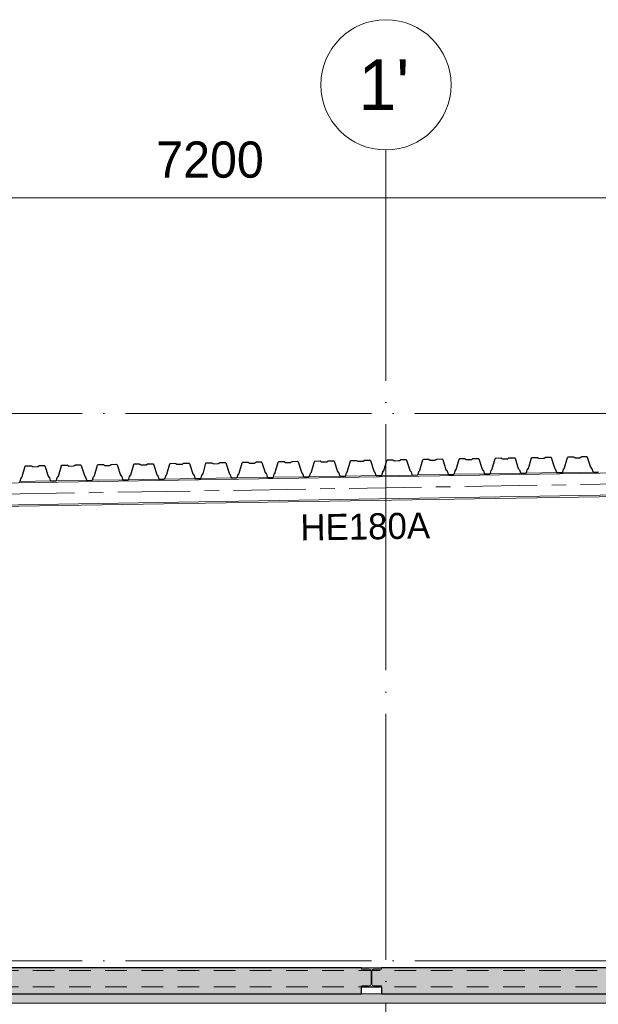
# Model space of a CAD drawing. Header units: millimetres. Extents: x 4517 to 474157, y -4632 to 9900.
# Tile 89 of 114: x 364335 to 368335, y 3099 to 9900. Entities that reach past the tile are written whole.
import ezdxf

# ---------------------------------------------------------------- set-up
doc = ezdxf.new("R2010")
doc.units = ezdxf.units.MM
for name, pattern in [('WSP_hartlijn', [800, 500, -100, 100, -100]), ('WSP_hhidden', [250, 150, -100]), ('WSP_stramienlijn', [2000, 1700, -150, 0, -150])]:
    doc.linetypes.add(name, pattern=pattern)
for name, color, linetype, lineweight in [('00_algemeen - hartlijn', 7, 'WSP_hartlijn', 13), ('00_maatvoering', 8, 'Continuous', 13), ('00_maatvoering-100', 8, 'Continuous', 13), ('07_stramien', 4, 'Continuous', 13), ('07_stramien - levels', 7, 'Continuous', 13), ('23_vloeren', 2, 'Continuous', 18), ('23_vloeren - hatch', 1, 'Continuous', 18), ('23_vloeren -cut-', 3, 'Continuous', 25), ('28_hoofddraagconstructies - kolommen en liggers', 1, 'Continuous', 13), ('28_hoofddraagconstructies - kolommen en liggers - staal', 1, 'Continuous', 13), ('28_hoofddraagconstructies - kolommen en liggers - staal -cut-', 2, 'Continuous', 13), ('28_hoofddraagconstructies - tags', 7, 'Continuous', 18)]:
    doc.layers.add(name, color=color, linetype=linetype, lineweight=lineweight)
doc.styles.add('Revittext', font='txt', dxfattribs={"height": 250})
doc.styles.add('Revittext_1', font='txt', dxfattribs={"height": 180})
doc.styles.add('Revittext_2', font='txt', dxfattribs={"height": 350})
doc.dimstyles.new('WSP_25_-_transparant', dxfattribs={"dimscale": 304.8, "dimtxt": 252.223969, "dimasz": 1.312336, "dimexe": 0.656168, "dimexo": 0.0625, "dimgap": 0.213255, "dimtad": 1, "dimdec": 0, "dimzin": 0, "dimdsep": 46, "dimtxsty": 'Revittext', "dimblk1": 'DOTSMALL', "dimblk2": 'DOTSMALL', "dimsah": 1, "dimcen": 0.09, "dimdle": 0.656168, "dimazin": 0, "dimtfac": 1, "dimtdec": 4, "dimtix": 1, "dimtmove": 0, "dimatfit": 3, "dimfxl": 0.656168, "dimfxlon": 1, "dimtvp": 1, "dimtolj": 1, "dimtzin": 0, "dimarcsym": 2})

# ---------------------------------------------------------------- blocks, each defined once
blk = doc.blocks.new('Floors 3 - Floors 3-1340461-as G')
at = {"layer": '23_vloeren - hatch', "linetype": 'WSP_hhidden', "lineweight": 13}
blk.add_hatch(color=256, dxfattribs=at).paths.add_polyline_path([(12384.3, 3107.5), (28920, 3107.5), (28920, 3170), (2780, 3169.3), (2780, 3107.5), (12305.5, 3107.5)])
at = {"layer": '23_vloeren'}
for p, q in [((9770, 3170), (9630, 3170)), ((28920, 3107.5), (2780, 3107.5))]:
    blk.add_line(p, q, dxfattribs=at)
blk = doc.blocks.new('28_WSP_SF_staal - HE v21-0 - HE180A-1334710-as G')
at = {"layer": '00_algemeen - hartlijn'}
blk.add_line((5546.6, 6596.4), (11612.9, 6696.2), dxfattribs=at)
blk = doc.blocks.new('28_WSP_SF_staal - HE v21-0 - HE260B S355-1384947-as G')
at = {"layer": '28_hoofddraagconstructies - kolommen en liggers', "linetype": 'WSP_hhidden'}
blk.add_line((2860, 3220), (28920, 3220), dxfattribs=at)
blk = doc.blocks.new('Grid - Stramienbol 9_0mm-3500-as G')
at = {"layer": '07_stramien'}
blk.add_circle((5000, 9450), 450, dxfattribs=at)
blk = doc.blocks.new('DIMBLOCK103-as G')
at = {"layer": '00_maatvoering-100'}
h = blk.add_hatch(color=256, dxfattribs=at)
edge = h.paths.add_edge_path()
edge.add_arc((362066.4, 8670), 50, 0, 360)
h = blk.add_hatch(color=256, dxfattribs=at)
edge = h.paths.add_edge_path()
edge.add_arc((369266.4, 8670), 50, 0, 360)
for p, q in [((362066.4, 8870), (362066.4, 8470)), ((362066.4, 8670), (362066.4, 8870)), ((369266.4, 8870), (369266.4, 8470)), ((369266.4, 8670), (369266.4, 8870)), ((361866.4, 8670), (369266.4, 8670))]:
    blk.add_line(p, q, dxfattribs=at)
for centre in [(362066.4, 8670), (369266.4, 8670)]:
    blk.add_circle(centre, 50, dxfattribs=at)
at = {"layer": '00_maatvoering-100', "color": 0, "insert": (365278.3, 9058.7), "char_height": 250, "width": 931.288, "attachment_point": 1, "line_spacing_factor": 0.931288, "style": 'Revittext'}
blk.add_mtext('7200', dxfattribs=at)
blk = doc.blocks.new('_DotSmall')
at = {"color": 0, "linetype": 'ByBlock', "const_width": 0.5}
blk.add_lwpolyline([(-0.0625, 0, 1), (0.0625, 0, 1)], format="xyb", close=True, dxfattribs=at)

msp = doc.modelspace()

# ---------------------------------------------------------------- hatches: boundary and pattern name
at = {"layer": '23_vloeren - hatch'}
h = msp.add_hatch(color=256, dxfattribs=at)
h.paths.add_polyline_path([(368505.3, 3170), (385986.4, 3170), (385986.4, 3350), (366836.4, 3350), (366836.4, 3341.5), (366781.1, 3341.5), (366772.6, 3338), (366769.1, 3329.5), (366769.1, 3237.5), (366772.6, 3229), (366781.1, 3225.5), (366836.4, 3225.5), (366836.4, 3170), (367875, 3170)])
h.paths.add_polyline_path([(359996.3, 3170), (366696.4, 3170), (366696.4, 3225.5), (366751.6, 3225.5), (366760.1, 3229), (366763.6, 3240.5), (366763.6, 3329.5), (366760.1, 3338), (366751.6, 3341.5), (366696.4, 3341.5), (366696.4, 3350), (359926.4, 3350), (359926.4, 3170)])
at = {"layer": '28_hoofddraagconstructies - kolommen en liggers - staal'}
msp.add_hatch(color=256, dxfattribs=at).paths.add_polyline_path([(366696.4, 3217), (366836.4, 3217), (366836.4, 3225.5), (366781.1, 3225.5), (366772.6, 3229), (366769.1, 3240.5), (366769.1, 3329.5), (366772.6, 3338), (366781.1, 3341.5), (366836.4, 3341.5), (366836.4, 3350), (366696.4, 3350), (366696.4, 3341.5), (366751.6, 3341.5), (366760.1, 3338), (366763.6, 3329.5), (366763.6, 3237.5), (366760.1, 3229), (366751.6, 3225.5), (366696.4, 3225.5)])

# ---------------------------------------------------------------- linework, layer by layer
at = {"layer": '07_stramien', "linetype": 'WSP_stramienlijn'}
msp.add_line((366866.4, -4594.5), (366866.4, 9000), dxfattribs=at)
at = {"layer": '07_stramien - levels', "linetype": 'WSP_stramienlijn'}
for p, q in [((355066.4, 7180), (399426.3, 7180)), ((355066.4, 3400), (399426.3, 3400))]:
    msp.add_line(p, q, dxfattribs=at)
at = {"layer": '23_vloeren'}
for p, q in [((366696.4, 3341.5), (366696.4, 3350)), ((366751.6, 3341.5), (366696.4, 3341.5)), ((366836.4, 3341.5), (366781.1, 3341.5)), ((366836.4, 3350), (366836.4, 3341.5)), ((366763.6, 3237.5), (366763.6, 3329.5)), ((366769.1, 3329.5), (366769.1, 3237.5)), ((366696.4, 3217), (366696.4, 3225.5)), ((366696.4, 3225.5), (366751.6, 3225.5)), ((366781.1, 3225.5), (366836.4, 3225.5)), ((366836.4, 3225.5), (366836.4, 3217))]:
    msp.add_line(p, q, dxfattribs=at)
for centre, start, end in [((366751.6, 3329.5), 0, 90), ((366781.1, 3329.5), 90, 180), ((366751.6, 3237.5), 270, 0), ((366781.1, 3237.5), 180, 270)]:
    msp.add_arc(centre, 12, start, end, dxfattribs=at)
at = {"layer": '23_vloeren -cut-'}
for p, q in [((367468.5, 6869.2), (367469.9, 6869.5)), ((367469.9, 6869.5), (367503.8, 6870)), ((367503.8, 6870), (367506.7, 6869.1)), ((367622.3, 6868.4), (367624, 6871)), ((367624, 6871), (367627, 6872)), ((367627, 6872), (367660.8, 6872.6)), ((367660.8, 6872.6), (367662.3, 6872.4)), ((367662.3, 6872.4), (367663.6, 6871.8)), ((367663.6, 6871.8), (367671.7, 6866.6)), ((367709.2, 6867.2), (367717.1, 6872.7)), ((367717.1, 6872.7), (367718.4, 6873.3)), ((367718.4, 6873.3), (367719.9, 6873.6)), ((367719.9, 6873.6), (367753.7, 6874.1)), ((367753.7, 6874.1), (367756.7, 6873.2)), ((367756.7, 6873.2), (367758.6, 6870.7)), ((367758.6, 6870.7), (367781.5, 6799.8)), ((367851.6, 6800.9), (367872.2, 6872.5)), ((367872.2, 6872.5), (367874, 6875.1)), ((367874, 6875.1), (367876.9, 6876.1)), ((367876.9, 6876.1), (367910.8, 6876.7)), ((367910.8, 6876.7), (367912.2, 6876.5)), ((367912.2, 6876.5), (367913.6, 6875.9)), ((367913.6, 6875.9), (367921.6, 6870.7)), ((367921.6, 6870.7), (367923, 6870.1)), ((367923, 6870.1), (367924.4, 6869.9)), ((367924.4, 6869.9), (367956.5, 6870.5)), ((367956.5, 6870.5), (367957.9, 6870.7)), ((367957.9, 6870.7), (367959.2, 6871.3)), ((367959.2, 6871.3), (367967.1, 6876.8)), ((367967.1, 6876.8), (367968.4, 6877.4)), ((367968.4, 6877.4), (367969.8, 6877.7)), ((367969.8, 6877.7), (368003.7, 6878.2)), ((368003.7, 6878.2), (368006.7, 6877.3)), ((368006.7, 6877.3), (368008.5, 6874.8)), ((368008.5, 6874.8), (368031.5, 6803.9)), ((368101.6, 6805), (368122.2, 6876.6)), ((368122.2, 6876.6), (368124, 6879.2)), ((368124, 6879.2), (368126.9, 6880.2)), ((368126.9, 6880.2), (368160.7, 6880.8)), ((368160.7, 6880.8), (368162.2, 6880.6)), ((368162.2, 6880.6), (368163.5, 6880)), ((368163.5, 6880), (368171.6, 6874.8)), ((368171.6, 6874.8), (368172.9, 6874.2)), ((368172.9, 6874.2), (368174.4, 6874)), ((368174.4, 6874), (368206.4, 6874.6)), ((368206.4, 6874.6), (368207.9, 6874.8)), ((368207.9, 6874.8), (368209.2, 6875.5)), ((368209.2, 6875.5), (368217.1, 6880.9)), ((368217.1, 6880.9), (368218.4, 6881.5)), ((368218.4, 6881.5), (368219.8, 6881.8)), ((368219.8, 6881.8), (368253.7, 6882.3)), ((368253.7, 6882.3), (368256.6, 6881.4)), ((368256.6, 6881.4), (368258.5, 6878.9)), ((368258.5, 6878.9), (368281.4, 6808)), ((364352.1, 6743.5), (364372.7, 6815.1)), ((364372.7, 6815.1), (364374.5, 6817.7)), ((364374.5, 6817.7), (364377.4, 6818.7)), ((364377.4, 6818.7), (364411.3, 6819.3)), ((364411.3, 6819.3), (364412.7, 6819.1)), ((364412.7, 6819.1), (364414, 6818.5)), ((364414, 6818.5), (364422.1, 6813.3)), ((364422.1, 6813.3), (364423.4, 6812.7)), ((364423.4, 6812.7), (364424.9, 6812.5)), ((364424.9, 6812.5), (364456.9, 6813.1)), ((364456.9, 6813.1), (364458.4, 6813.3)), ((364458.4, 6813.3), (364459.7, 6813.9)), ((364459.7, 6813.9), (364467.6, 6819.4)), ((364467.6, 6819.4), (364468.9, 6820)), ((364468.9, 6820), (364470.3, 6820.3)), ((364470.3, 6820.3), (364504.2, 6820.8)), ((364504.2, 6820.8), (364507.2, 6819.9)), ((364507.2, 6819.9), (364509, 6817.3)), ((364509, 6817.3), (364532, 6746.5)), ((364602, 6747.6), (364622.7, 6819.2)), ((364622.7, 6819.2), (364624.4, 6821.8)), ((364624.4, 6821.8), (364627.4, 6822.8)), ((364627.4, 6822.8), (364661.2, 6823.4)), ((364661.2, 6823.4), (364662.7, 6823.2)), ((364662.7, 6823.2), (364664, 6822.6)), ((364664, 6822.6), (364672.1, 6817.4)), ((364672.1, 6817.4), (364673.4, 6816.8)), ((364673.4, 6816.8), (364674.8, 6816.6)), ((364674.8, 6816.6), (364706.9, 6817.2)), ((364706.9, 6817.2), (364708.3, 6817.4)), ((364708.3, 6817.4), (364709.7, 6818)), ((364709.7, 6818), (364717.5, 6823.5)), ((364717.5, 6823.5), (364718.8, 6824.1)), ((364718.8, 6824.1), (364720.3, 6824.4)), ((364720.3, 6824.4), (364754.1, 6824.9)), ((364754.1, 6824.9), (364757.1, 6824)), ((364757.1, 6824), (364759, 6821.5)), ((364759, 6821.5), (364781.9, 6750.6)), ((364852, 6751.7), (364872.6, 6823.3)), ((364872.6, 6823.3), (364874.4, 6825.9)), ((364874.4, 6825.9), (364877.3, 6826.9)), ((364877.3, 6826.9), (364911.2, 6827.5)), ((364911.2, 6827.5), (364912.6, 6827.3)), ((364912.6, 6827.3), (364914, 6826.7)), ((364914, 6826.7), (364922, 6821.5)), ((364922, 6821.5), (364923.4, 6820.9)), ((364923.4, 6820.9), (364924.8, 6820.7)), ((364924.8, 6820.7), (364956.9, 6821.3)), ((364956.9, 6821.3), (364958.3, 6821.5)), ((364958.3, 6821.5), (364959.6, 6822.1)), ((364959.6, 6822.1), (364967.5, 6827.6)), ((364967.5, 6827.6), (364968.8, 6828.2)), ((364968.8, 6828.2), (364970.3, 6828.5)), ((364970.3, 6828.5), (365004.1, 6829)), ((365004.1, 6829), (365007.1, 6828.1)), ((365007.1, 6828.1), (365008.9, 6825.6)), ((365008.9, 6825.6), (365031.9, 6754.7)), ((365102, 6755.8), (365122.6, 6827.4)), ((365122.6, 6827.4), (365124.4, 6830)), ((365124.4, 6830), (365127.3, 6831)), ((365127.3, 6831), (365161.2, 6831.6)), ((365161.2, 6831.6), (365162.6, 6831.4)), ((365162.6, 6831.4), (365163.9, 6830.8)), ((365163.9, 6830.8), (365172, 6825.6)), ((365172, 6825.6), (365173.3, 6825)), ((365173.3, 6825), (365174.8, 6824.8)), ((365174.8, 6824.8), (365206.8, 6825.4)), ((365206.8, 6825.4), (365208.3, 6825.6)), ((365208.3, 6825.6), (365209.6, 6826.2)), ((365209.6, 6826.2), (365217.5, 6831.7)), ((365217.5, 6831.7), (365218.8, 6832.3)), ((365218.8, 6832.3), (365220.2, 6832.6)), ((365220.2, 6832.6), (365254.1, 6833.1)), ((365254.1, 6833.1), (365257, 6832.2)), ((365257, 6832.2), (365258.9, 6829.7)), ((365258.9, 6829.7), (365281.9, 6758.8)), ((365351.9, 6759.9), (365372.6, 6831.5)), ((365372.6, 6831.5), (365374.3, 6834.1)), ((365374.3, 6834.1), (365377.3, 6835.1)), ((365377.3, 6835.1), (365411.1, 6835.7)), ((365411.1, 6835.7), (365412.6, 6835.5)), ((365412.6, 6835.5), (365413.9, 6834.9)), ((365413.9, 6834.9), (365422, 6829.7)), ((365422, 6829.7), (365423.3, 6829.1)), ((365423.3, 6829.1), (365424.7, 6828.9)), ((365424.7, 6828.9), (365456.8, 6829.5)), ((365456.8, 6829.5), (365458.2, 6829.7)), ((365458.2, 6829.7), (365459.6, 6830.3)), ((365459.6, 6830.3), (365467.4, 6835.8)), ((365467.4, 6835.8), (365468.7, 6836.4)), ((365468.7, 6836.4), (365470.2, 6836.7)), ((365470.2, 6836.7), (365504, 6837.2)), ((365504, 6837.2), (365507, 6836.3)), ((365507, 6836.3), (365508.9, 6833.8)), ((365508.9, 6833.8), (365531.8, 6762.9)), ((365601.9, 6764), (365622.5, 6835.6)), ((365622.5, 6835.6), (365624.3, 6838.2)), ((365624.3, 6838.2), (365627.2, 6839.2)), ((365627.2, 6839.2), (365661.1, 6839.8)), ((365661.1, 6839.8), (365662.5, 6839.6)), ((365662.5, 6839.6), (365663.9, 6839)), ((365663.9, 6839), (365671.9, 6833.8)), ((365671.9, 6833.8), (365673.3, 6833.2)), ((365673.3, 6833.2), (365674.7, 6833)), ((365674.7, 6833), (365706.8, 6833.6)), ((365706.8, 6833.6), (365708.2, 6833.8)), ((365708.2, 6833.8), (365709.5, 6834.4)), ((365709.5, 6834.4), (365717.4, 6839.9)), ((365717.4, 6839.9), (365718.7, 6840.5)), ((365718.7, 6840.5), (365720.2, 6840.8)), ((365720.2, 6840.8), (365754, 6841.3)), ((365754, 6841.3), (365757, 6840.4)), ((365757, 6840.4), (365758.8, 6837.9)), ((365758.8, 6837.9), (365781.8, 6767)), ((365851.9, 6768.1), (365872.5, 6839.7)), ((365872.5, 6839.7), (365874.3, 6842.3)), ((365874.3, 6842.3), (365877.2, 6843.3)), ((365877.2, 6843.3), (365911.1, 6843.9)), ((365911.1, 6843.9), (365912.5, 6843.7)), ((365912.5, 6843.7), (365913.8, 6843.1)), ((365913.8, 6843.1), (365921.9, 6837.9)), ((365921.9, 6837.9), (365923.2, 6837.3)), ((365923.2, 6837.3), (365924.7, 6837.1)), ((365924.7, 6837.1), (365956.7, 6837.7)), ((365956.7, 6837.7), (365958.2, 6837.9)), ((365958.2, 6837.9), (365959.5, 6838.5)), ((365959.5, 6838.5), (365967.4, 6844)), ((365967.4, 6844), (365968.7, 6844.6)), ((365968.7, 6844.6), (365970.1, 6844.9)), ((365970.1, 6844.9), (366004, 6845.4)), ((366004, 6845.4), (366006.9, 6844.5)), ((366006.9, 6844.5), (366008.8, 6842)), ((366008.8, 6842), (366031.8, 6771.1)), ((366101.8, 6772.2), (366122.5, 6843.8)), ((366122.5, 6843.8), (366124.2, 6846.4)), ((366124.2, 6846.4), (366127.2, 6847.4)), ((366127.2, 6847.4), (366161, 6848)), ((366161, 6848), (366162.5, 6847.8)), ((366162.5, 6847.8), (366163.8, 6847.2)), ((366163.8, 6847.2), (366171.9, 6842)), ((366171.9, 6842), (366173.2, 6841.4)), ((366173.2, 6841.4), (366174.6, 6841.2)), ((366174.6, 6841.2), (366206.7, 6841.8)), ((366206.7, 6841.8), (366208.1, 6842)), ((366208.1, 6842), (366209.5, 6842.6)), ((366209.5, 6842.6), (366217.3, 6848.1)), ((366217.3, 6848.1), (366218.6, 6848.7)), ((366218.6, 6848.7), (366220.1, 6849)), ((366220.1, 6849), (366253.9, 6849.5)), ((366253.9, 6849.5), (366256.9, 6848.6)), ((366256.9, 6848.6), (366258.8, 6846.1)), ((366258.8, 6846.1), (366281.7, 6775.2)), ((366351.8, 6776.3), (366372.4, 6847.9)), ((366372.4, 6847.9), (366374.2, 6850.5)), ((366374.2, 6850.5), (366377.1, 6851.5)), ((366377.1, 6851.5), (366411, 6852.1)), ((366411, 6852.1), (366412.4, 6851.9)), ((366412.4, 6851.9), (366413.8, 6851.3)), ((366413.8, 6851.3), (366421.8, 6846.1)), ((366421.8, 6846.1), (366423.2, 6845.5)), ((366423.2, 6845.5), (366424.6, 6845.3)), ((366424.6, 6845.3), (366456.7, 6845.9)), ((366456.7, 6845.9), (366458.1, 6846.1)), ((366458.1, 6846.1), (366459.4, 6846.7)), ((366459.4, 6846.7), (366467.3, 6852.2)), ((366467.3, 6852.2), (366468.6, 6852.8)), ((366468.6, 6852.8), (366470.1, 6853.1)), ((366470.1, 6853.1), (366503.9, 6853.6)), ((366503.9, 6853.6), (366506.9, 6852.7)), ((366506.9, 6852.7), (366508.7, 6850.2)), ((366508.7, 6850.2), (366531.7, 6779.3)), ((366601.8, 6780.4), (366622.4, 6852)), ((366622.4, 6852), (366624.2, 6854.6)), ((366624.2, 6854.6), (366627.1, 6855.6)), ((366627.1, 6855.6), (366661, 6856.2)), ((366661, 6856.2), (366662.4, 6856)), ((366662.4, 6856), (366663.7, 6855.4)), ((366663.7, 6855.4), (366671.8, 6850.2)), ((366671.8, 6850.2), (366673.1, 6849.6)), ((366673.1, 6849.6), (366674.6, 6849.4)), ((366674.6, 6849.4), (366706.6, 6850)), ((366706.6, 6850), (366708.1, 6850.2)), ((366708.1, 6850.2), (366709.4, 6850.8)), ((366709.4, 6850.8), (366717.3, 6856.3)), ((366717.3, 6856.3), (366718.6, 6856.9)), ((366718.6, 6856.9), (366720, 6857.2)), ((366720, 6857.2), (366753.9, 6857.7)), ((366753.9, 6857.7), (366756.8, 6856.8)), ((366756.8, 6856.8), (366758.7, 6854.3)), ((366758.7, 6854.3), (366781.7, 6783.4)), ((366851.7, 6784.5), (366872.4, 6856.1)), ((366872.4, 6856.1), (366874.1, 6858.7)), ((366874.1, 6858.7), (366877.1, 6859.7)), ((366877.1, 6859.7), (366910.9, 6860.3)), ((366910.9, 6860.3), (366912.4, 6860.1)), ((366912.4, 6860.1), (366913.7, 6859.5)), ((366913.7, 6859.5), (366921.8, 6854.3)), ((366921.8, 6854.3), (366923.1, 6853.7)), ((366923.1, 6853.7), (366924.5, 6853.5)), ((366924.5, 6853.5), (366956.6, 6854.1)), ((366956.6, 6854.1), (366958, 6854.3)), ((366958, 6854.3), (366959.3, 6854.9)), ((366959.3, 6854.9), (366967.2, 6860.4)), ((366967.2, 6860.4), (366968.5, 6861)), ((366968.5, 6861), (366970, 6861.3)), ((366970, 6861.3), (367003.8, 6861.8)), ((367003.8, 6861.8), (367006.8, 6860.9)), ((367006.8, 6860.9), (367008.7, 6858.4)), ((367008.7, 6858.4), (367031.6, 6787.5)), ((367101.7, 6788.6), (367122.3, 6860.2)), ((367122.3, 6860.2), (367124.1, 6862.8)), ((367124.1, 6862.8), (367127, 6863.8)), ((367127, 6863.8), (367160.9, 6864.4)), ((367160.9, 6864.4), (367162.3, 6864.2)), ((367162.3, 6864.2), (367163.7, 6863.6)), ((367163.7, 6863.6), (367171.7, 6858.4)), ((367171.7, 6858.4), (367173.1, 6857.8)), ((367173.1, 6857.8), (367174.5, 6857.6)), ((367174.5, 6857.6), (367206.6, 6858.2)), ((367206.6, 6858.2), (367208, 6858.4)), ((367208, 6858.4), (367209.3, 6859)), ((367209.3, 6859), (367217.2, 6864.5)), ((367217.2, 6864.5), (367218.5, 6865.1)), ((367218.5, 6865.1), (367220, 6865.4)), ((367220, 6865.4), (367253.8, 6865.9)), ((367253.8, 6865.9), (367256.8, 6865)), ((367256.8, 6865), (367258.6, 6862.5)), ((367258.6, 6862.5), (367281.6, 6791.6)), ((367351.7, 6792.7), (367372.3, 6864.3)), ((367372.3, 6864.3), (367374.1, 6866.9)), ((367374.1, 6866.9), (367377, 6867.9)), ((367377, 6867.9), (367410.8, 6868.5)), ((367410.8, 6868.5), (367412.3, 6868.3)), ((367412.3, 6868.3), (367413.6, 6867.7)), ((367413.6, 6867.7), (367421.7, 6862.5)), ((367421.7, 6862.5), (367423, 6861.9)), ((367423, 6861.9), (367424.5, 6861.7)), ((367424.5, 6861.7), (367456.5, 6862.3)), ((367456.5, 6862.3), (367458, 6862.5)), ((367458, 6862.5), (367459.3, 6863.1)), ((367459.3, 6863.1), (367467.2, 6868.6)), ((367467.2, 6868.6), (367468.5, 6869.2)), ((367506.7, 6869.1), (367508.6, 6866.6)), ((367508.6, 6866.6), (367531.5, 6795.7)), ((367601.6, 6796.8), (367622.3, 6868.4)), ((367671.7, 6866.6), (367673, 6866)), ((367673, 6866), (367674.4, 6865.8)), ((367674.4, 6865.8), (367706.5, 6866.4)), ((367706.5, 6866.4), (367707.9, 6866.6)), ((367707.9, 6866.6), (367709.2, 6867.2)), ((368031.5, 6803.9), (368031.9, 6802.9)), ((368031.9, 6802.9), (368032.6, 6802)), ((368032.6, 6802), (368038.5, 6795.6)), ((368094.8, 6796.5), (368100.5, 6803.2)), ((368100.5, 6803.2), (368101.2, 6804)), ((368101.2, 6804), (368101.6, 6805)), ((368281.4, 6808), (368281.9, 6807)), ((368281.9, 6807), (368282.5, 6806.1)), ((368282.5, 6806.1), (368288.5, 6799.7)), ((364344.3, 6733.1), (364344.7, 6734.1)), ((364344.7, 6734.1), (364345.3, 6735)), ((364345.3, 6735), (364351, 6741.6)), ((364351, 6741.6), (364351.7, 6742.5)), ((364351.7, 6742.5), (364352.1, 6743.5)), ((364532, 6746.5), (364532.4, 6745.5)), ((364532.4, 6745.5), (364533, 6744.6)), ((364533, 6744.6), (364539, 6738.2)), ((364539, 6738.2), (364539.7, 6737.3)), ((364539.7, 6737.3), (364540.1, 6736.3)), ((364540.1, 6736.3), (364546.3, 6717)), ((364588.6, 6717.7), (364594.2, 6737.2)), ((364594.2, 6737.2), (364594.6, 6738.2)), ((364594.6, 6738.2), (364595.3, 6739.1)), ((364595.3, 6739.1), (364601, 6745.7)), ((364601, 6745.7), (364601.6, 6746.6)), ((364601.6, 6746.6), (364602, 6747.6)), ((364781.9, 6750.6), (364782.4, 6749.6)), ((364782.4, 6749.6), (364783, 6748.7)), ((364783, 6748.7), (364789, 6742.3)), ((364789, 6742.3), (364789.6, 6741.4)), ((364789.6, 6741.4), (364790.1, 6740.4)), ((364790.1, 6740.4), (364796.3, 6721.1)), ((364838.6, 6721.8), (364844.2, 6741.3)), ((364844.2, 6741.3), (364844.6, 6742.3)), ((364844.6, 6742.3), (364845.2, 6743.2)), ((364845.2, 6743.2), (364851, 6749.8)), ((364851, 6749.8), (364851.6, 6750.7)), ((364851.6, 6750.7), (364852, 6751.7)), ((365031.9, 6754.7), (365032.3, 6753.7)), ((365032.3, 6753.7), (365033, 6752.8)), ((365033, 6752.8), (365038.9, 6746.4)), ((365038.9, 6746.4), (365039.6, 6745.5)), ((365039.6, 6745.5), (365040, 6744.5)), ((365040, 6744.5), (365046.3, 6725.2)), ((365088.6, 6725.9), (365094.2, 6745.4)), ((365094.2, 6745.4), (365094.6, 6746.4)), ((365094.6, 6746.4), (365095.2, 6747.3)), ((365095.2, 6747.3), (365100.9, 6753.9)), ((365100.9, 6753.9), (365101.6, 6754.8)), ((365101.6, 6754.8), (365102, 6755.8)), ((365281.9, 6758.8), (365282.3, 6757.8)), ((365282.3, 6757.8), (365282.9, 6756.9)), ((365282.9, 6756.9), (365288.9, 6750.5)), ((365288.9, 6750.5), (365289.6, 6749.6)), ((365289.6, 6749.6), (365290, 6748.6)), ((365290, 6748.6), (365296.2, 6729.3)), ((365338.5, 6730), (365344.1, 6749.5)), ((365344.1, 6749.5), (365344.5, 6750.5)), ((365344.5, 6750.5), (365345.2, 6751.4)), ((365345.2, 6751.4), (365350.9, 6758)), ((365350.9, 6758), (365351.5, 6758.9)), ((365351.5, 6758.9), (365351.9, 6759.9)), ((365531.8, 6762.9), (365532.3, 6761.9)), ((365532.3, 6761.9), (365532.9, 6761)), ((365532.9, 6761), (365538.9, 6754.6)), ((365538.9, 6754.6), (365539.5, 6753.7)), ((365539.5, 6753.7), (365540, 6752.7)), ((365540, 6752.7), (365546.2, 6733.4)), ((365546.2, 6733.4), (365548.1, 6730.9)), ((365586.7, 6731.5), (365588.5, 6734.1)), ((365588.5, 6734.1), (365594.1, 6753.6)), ((365594.1, 6753.6), (365594.5, 6754.6)), ((365594.5, 6754.6), (365595.1, 6755.5)), ((365595.1, 6755.5), (365600.9, 6762.1)), ((365600.9, 6762.1), (365601.5, 6763)), ((365601.5, 6763), (365601.9, 6764)), ((365781.8, 6767), (365782.2, 6766)), ((365782.2, 6766), (365782.9, 6765.1)), ((365782.9, 6765.1), (365788.8, 6758.7)), ((365788.8, 6758.7), (365789.5, 6757.8)), ((365789.5, 6757.8), (365789.9, 6756.8)), ((365789.9, 6756.8), (365796.2, 6737.5)), ((365796.2, 6737.5), (365798, 6735)), ((365798, 6735), (365801, 6734.1)), ((365801, 6734.1), (365833.7, 6734.6)), ((365833.7, 6734.6), (365836.7, 6735.6)), ((365836.7, 6735.6), (365838.5, 6738.2)), ((365838.5, 6738.2), (365844.1, 6757.7)), ((365844.1, 6757.7), (365844.5, 6758.7)), ((365844.5, 6758.7), (365845.1, 6759.6)), ((365845.1, 6759.6), (365850.8, 6766.2)), ((365850.8, 6766.2), (365851.5, 6767.1)), ((365851.5, 6767.1), (365851.9, 6768.1)), ((366031.8, 6771.1), (366032.2, 6770.1)), ((366032.2, 6770.1), (366032.8, 6769.2)), ((366032.8, 6769.2), (366038.8, 6762.8)), ((366038.8, 6762.8), (366039.5, 6761.9)), ((366039.5, 6761.9), (366039.9, 6760.9)), ((366039.9, 6760.9), (366046.1, 6741.6)), ((366046.1, 6741.6), (366048, 6739.1)), ((366048, 6739.1), (366051, 6738.2)), ((366051, 6738.2), (366083.7, 6738.7)), ((366083.7, 6738.7), (366086.7, 6739.8)), ((366086.7, 6739.8), (366088.4, 6742.3)), ((366088.4, 6742.3), (366094, 6761.8)), ((366094, 6761.8), (366094.4, 6762.8)), ((366094.4, 6762.8), (366095.1, 6763.7)), ((366095.1, 6763.7), (366100.8, 6770.3)), ((366100.8, 6770.3), (366101.4, 6771.2)), ((366101.4, 6771.2), (366101.8, 6772.2)), ((366281.7, 6775.2), (366282.2, 6774.2)), ((366282.2, 6774.2), (366282.8, 6773.3)), ((366282.8, 6773.3), (366288.8, 6766.9)), ((366288.8, 6766.9), (366289.4, 6766)), ((366289.4, 6766), (366289.9, 6765)), ((366289.9, 6765), (366296.1, 6745.7)), ((366296.1, 6745.7), (366298, 6743.2)), ((366298, 6743.2), (366300.9, 6742.3)), ((366300.9, 6742.3), (366333.7, 6742.8)), ((366333.7, 6742.8), (366336.6, 6743.9)), ((366336.6, 6743.9), (366338.4, 6746.4)), ((366338.4, 6746.4), (366344, 6765.9)), ((366344, 6765.9), (366344.4, 6766.9)), ((366344.4, 6766.9), (366345, 6767.8)), ((366345, 6767.8), (366350.8, 6774.4)), ((366350.8, 6774.4), (366351.4, 6775.3)), ((366351.4, 6775.3), (366351.8, 6776.3)), ((366531.7, 6779.3), (366532.1, 6778.3)), ((366532.1, 6778.3), (366532.8, 6777.4)), ((366532.8, 6777.4), (366538.7, 6771)), ((366538.7, 6771), (366539.4, 6770.1)), ((366539.4, 6770.1), (366539.8, 6769.1)), ((366539.8, 6769.1), (366546.1, 6749.8)), ((366546.1, 6749.8), (366547.9, 6747.3)), ((366547.9, 6747.3), (366550.9, 6746.4)), ((366550.9, 6746.4), (366583.6, 6746.9)), ((366583.6, 6746.9), (366586.6, 6748)), ((366586.6, 6748), (366588.4, 6750.5)), ((366588.4, 6750.5), (366594, 6770)), ((366594, 6770), (366594.4, 6771)), ((366594.4, 6771), (366595, 6771.9)), ((366595, 6771.9), (366600.7, 6778.5)), ((366600.7, 6778.5), (366601.4, 6779.4)), ((366601.4, 6779.4), (366601.8, 6780.4)), ((366781.7, 6783.4), (366782.1, 6782.4)), ((366782.1, 6782.4), (366782.7, 6781.5)), ((366782.7, 6781.5), (366788.7, 6775.1)), ((366788.7, 6775.1), (366789.4, 6774.2)), ((366789.4, 6774.2), (366789.8, 6773.2)), ((366789.8, 6773.2), (366796, 6753.9)), ((366796, 6753.9), (366797.9, 6751.4)), ((366797.9, 6751.4), (366800.9, 6750.5)), ((366800.9, 6750.5), (366833.6, 6751)), ((366833.6, 6751), (366836.6, 6752.1)), ((366836.6, 6752.1), (366838.3, 6754.6)), ((366838.3, 6754.6), (366843.9, 6774.1)), ((366843.9, 6774.1), (366844.3, 6775.1)), ((366844.3, 6775.1), (366845, 6776)), ((366845, 6776), (366850.7, 6782.6)), ((366850.7, 6782.6), (366851.3, 6783.5)), ((366851.3, 6783.5), (366851.7, 6784.5)), ((367031.6, 6787.5), (367032.1, 6786.5)), ((367032.1, 6786.5), (367032.7, 6785.6)), ((367032.7, 6785.6), (367038.7, 6779.2)), ((367038.7, 6779.2), (367039.3, 6778.3)), ((367039.3, 6778.3), (367039.8, 6777.3)), ((367039.8, 6777.3), (367046, 6758)), ((367046, 6758), (367047.9, 6755.5)), ((367047.9, 6755.5), (367050.8, 6754.6)), ((367050.8, 6754.6), (367083.6, 6755.1)), ((367083.6, 6755.1), (367086.5, 6756.2)), ((367086.5, 6756.2), (367088.3, 6758.7)), ((367088.3, 6758.7), (367093.9, 6778.2)), ((367093.9, 6778.2), (367094.3, 6779.2)), ((367094.3, 6779.2), (367094.9, 6780.1)), ((367094.9, 6780.1), (367100.7, 6786.7)), ((367100.7, 6786.7), (367101.3, 6787.6)), ((367101.3, 6787.6), (367101.7, 6788.6)), ((367281.6, 6791.6), (367282, 6790.6)), ((367282, 6790.6), (367282.7, 6789.7)), ((367282.7, 6789.7), (367288.6, 6783.3)), ((367288.6, 6783.3), (367289.3, 6782.4)), ((367289.3, 6782.4), (367289.7, 6781.4)), ((367289.7, 6781.4), (367296, 6762.1)), ((367296, 6762.1), (367297.8, 6759.6)), ((367297.8, 6759.6), (367300.8, 6758.7)), ((367300.8, 6758.7), (367333.5, 6759.2)), ((367333.5, 6759.2), (367336.5, 6760.3)), ((367336.5, 6760.3), (367338.3, 6762.8)), ((367338.3, 6762.8), (367343.9, 6782.3)), ((367343.9, 6782.3), (367344.3, 6783.3)), ((367344.3, 6783.3), (367344.9, 6784.2)), ((367344.9, 6784.2), (367350.6, 6790.8)), ((367350.6, 6790.8), (367351.3, 6791.7)), ((367351.3, 6791.7), (367351.7, 6792.7)), ((367531.5, 6795.7), (367532, 6794.7)), ((367532, 6794.7), (367532.6, 6793.8)), ((367532.6, 6793.8), (367538.6, 6787.4)), ((367538.6, 6787.4), (367539.3, 6786.5)), ((367539.3, 6786.5), (367539.7, 6785.5)), ((367539.7, 6785.5), (367545.9, 6766.2)), ((367545.9, 6766.2), (367547.8, 6763.7)), ((367547.8, 6763.7), (367550.8, 6762.8)), ((367550.8, 6762.8), (367583.5, 6763.3)), ((367583.5, 6763.3), (367586.5, 6764.4)), ((367586.5, 6764.4), (367588.2, 6766.9)), ((367588.2, 6766.9), (367593.8, 6786.4)), ((367593.8, 6786.4), (367594.2, 6787.4)), ((367594.2, 6787.4), (367594.9, 6788.3)), ((367594.9, 6788.3), (367600.6, 6794.9)), ((367600.6, 6794.9), (367601.2, 6795.8)), ((367601.2, 6795.8), (367601.6, 6796.8)), ((367781.5, 6799.8), (367782, 6798.8)), ((367782, 6798.8), (367782.6, 6797.9)), ((367782.6, 6797.9), (367788.6, 6791.5)), ((367788.6, 6791.5), (367789.2, 6790.6)), ((367789.2, 6790.6), (367789.7, 6789.6)), ((367789.7, 6789.6), (367795.9, 6770.3)), ((367795.9, 6770.3), (367797.8, 6767.8)), ((367797.8, 6767.8), (367800.7, 6766.9)), ((367800.7, 6766.9), (367833.5, 6767.4)), ((367833.5, 6767.4), (367836.4, 6768.5)), ((367836.4, 6768.5), (367838.2, 6771)), ((367838.2, 6771), (367843.8, 6790.5)), ((367843.8, 6790.5), (367844.2, 6791.5)), ((367844.2, 6791.5), (367844.8, 6792.4)), ((367844.8, 6792.4), (367850.6, 6799)), ((367850.6, 6799), (367851.2, 6799.9)), ((367851.2, 6799.9), (367851.6, 6800.9)), ((368038.5, 6795.6), (368039.2, 6794.7)), ((368039.2, 6794.7), (368039.6, 6793.7)), ((368039.6, 6793.7), (368045.9, 6774.5)), ((368045.9, 6774.5), (368047.7, 6771.9)), ((368047.7, 6771.9), (368050.7, 6771)), ((368050.7, 6771), (368083.4, 6771.5)), ((368083.4, 6771.5), (368086.4, 6772.6)), ((368086.4, 6772.6), (368088.1, 6775.1)), ((368088.1, 6775.1), (368093.8, 6794.6)), ((368093.8, 6794.6), (368094.2, 6795.6)), ((368094.2, 6795.6), (368094.8, 6796.5)), ((368288.5, 6799.7), (368289.2, 6798.8)), ((368289.2, 6798.8), (368289.6, 6797.8)), ((368289.6, 6797.8), (368295.8, 6778.6)), ((368295.8, 6778.6), (368297.7, 6776)), ((368297.7, 6776), (368300.7, 6775.1)), ((368300.7, 6775.1), (368333.4, 6775.6)), ((368333.4, 6775.6), (368336.4, 6776.7)), ((364333.9, 6710), (364336.9, 6711)), ((364336.9, 6711), (364338.7, 6713.6)), ((364338.7, 6713.6), (364344.3, 6733.1)), ((364546.3, 6717), (364548.2, 6714.5)), ((364548.2, 6714.5), (364551.2, 6713.6)), ((364551.2, 6713.6), (364583.9, 6714.1)), ((364583.9, 6714.1), (364586.9, 6715.1)), ((364586.9, 6715.1), (364588.6, 6717.7)), ((364796.3, 6721.1), (364798.2, 6718.6)), ((364798.2, 6718.6), (364801.2, 6717.7)), ((364801.2, 6717.7), (364833.9, 6718.2)), ((364833.9, 6718.2), (364836.8, 6719.2)), ((364836.8, 6719.2), (364838.6, 6721.8)), ((365046.3, 6725.2), (365048.1, 6722.7)), ((365048.1, 6722.7), (365051.1, 6721.8)), ((365051.1, 6721.8), (365083.8, 6722.3)), ((365083.8, 6722.3), (365086.8, 6723.3)), ((365086.8, 6723.3), (365088.6, 6725.9)), ((365296.2, 6729.3), (365298.1, 6726.8)), ((365298.1, 6726.8), (365301.1, 6725.9)), ((365301.1, 6725.9), (365333.8, 6726.4)), ((365333.8, 6726.4), (365336.8, 6727.4)), ((365336.8, 6727.4), (365338.5, 6730)), ((365548.1, 6730.9), (365551.1, 6730)), ((365551.1, 6730), (365583.8, 6730.5)), ((365583.8, 6730.5), (365586.7, 6731.5)), ((366696.4, 3350), (359926.4, 3350)), ((385986.4, 3350), (366836.4, 3350)), ((366696.4, 3170), (366696.4, 3217)), ((366836.4, 3217), (366836.4, 3170)), ((359926.4, 3170), (366696.4, 3170)), ((366836.4, 3170), (385986.4, 3170))]:
    msp.add_line(p, q, dxfattribs=at)
at = {"layer": '28_hoofddraagconstructies - kolommen en liggers', "linetype": 'WSP_hhidden'}
msp.add_line((359926.4, 3332.5), (385986.4, 3332.5), dxfattribs=at)
at = {"layer": '28_hoofddraagconstructies - kolommen en liggers - staal'}
for p, q in [((360206.4, 6632.8), (372866.5, 6841.1)), ((365800, 6734.3), (365584.7, 6730.8)), ((365834.4, 6734.9), (365800.3, 6734.3)), ((366050, 6738.5), (365834.7, 6734.9)), ((366084.4, 6739), (366050.3, 6738.5)), ((366299.9, 6742.6), (366084.7, 6739)), ((366334.4, 6743.1), (366300.2, 6742.6)), ((366549.8, 6746.7), (366334.7, 6743.1)), ((366584.4, 6747.2), (366550.1, 6746.7)), ((366799.8, 6750.8), (366584.7, 6747.2)), ((366834.4, 6751.4), (366800.1, 6750.8)), ((367049.7, 6754.9), (366834.7, 6751.4)), ((367084.4, 6755.5), (367050, 6754.9)), ((367299.6, 6759), (367084.7, 6755.5)), ((367334.4, 6759.6), (367299.9, 6759)), ((367549.5, 6763.1), (367334.7, 6759.6)), ((367584.4, 6763.7), (367549.9, 6763.1)), ((367799.5, 6767.2), (367584.7, 6763.7)), ((367834.4, 6767.8), (367799.8, 6767.2)), ((368049.4, 6771.3), (367834.7, 6767.8)), ((368084.4, 6771.9), (368049.7, 6771.4)), ((368299.3, 6775.5), (368084.7, 6771.9)), ((368334.4, 6776), (368299.7, 6775.5)), ((360067.6, 6478.5), (372869, 6689.1)), ((360067.8, 6469), (372869.2, 6679.6)), ((364550.4, 6713.8), (364334.7, 6710.2)), ((364584.4, 6714.3), (364550.7, 6713.8)), ((364800.3, 6717.9), (364584.7, 6714.3)), ((364834.4, 6718.5), (364800.6, 6717.9)), ((365050.2, 6722), (364834.7, 6718.5)), ((365084.4, 6722.6), (365050.6, 6722)), ((365300.2, 6726.1), (365084.7, 6722.6)), ((365334.4, 6726.7), (365300.5, 6726.1)), ((365550.1, 6730.2), (365334.7, 6726.7)), ((365584.4, 6730.8), (365550.4, 6730.2)), ((366696.4, 3350), (366696.4, 3341.5)), ((366696.4, 3341.5), (366751.6, 3341.5)), ((366781.1, 3341.5), (366836.4, 3341.5)), ((366836.4, 3341.5), (366836.4, 3350)), ((366763.6, 3329.5), (366763.6, 3237.5)), ((366769.1, 3237.5), (366769.1, 3329.5)), ((366751.6, 3225.5), (366696.4, 3225.5)), ((366696.4, 3225.5), (366696.4, 3217)), ((366836.4, 3225.5), (366781.1, 3225.5)), ((366836.4, 3217), (366836.4, 3225.5)), ((359766.4, 3107.5), (386146.4, 3107.5))]:
    msp.add_line(p, q, dxfattribs=at)
for centre, start, end in [((366751.6, 3329.5), 0, 90), ((366781.1, 3329.5), 90, 180), ((366751.6, 3237.5), 270, 0), ((366781.1, 3237.5), 180, 270)]:
    msp.add_arc(centre, 12, start, end, dxfattribs=at)
at = {"layer": '28_hoofddraagconstructies - kolommen en liggers - staal -cut-'}
for p, q in [((366836.4, 3350), (366696.4, 3350)), ((366696.4, 3217), (366836.4, 3217))]:
    msp.add_line(p, q, dxfattribs=at)

# ---------------------------------------------------------------- block references
at = {"layer": '07_stramien'}
msp.add_blockref('Grid - Stramienbol 9_0mm-3500-as G', (361866.4, 0), dxfattribs=at)
at = {"layer": '23_vloeren'}
msp.add_blockref('Floors 3 - Floors 3-1340461-as G', (357066.4, 0), dxfattribs=at)
at = {"layer": '28_hoofddraagconstructies - kolommen en liggers', "linetype": 'WSP_hhidden'}
for name in ['28_WSP_SF_staal - HE v21-0 - HE180A-1334710-as G', '28_WSP_SF_staal - HE v21-0 - HE260B S355-1384947-as G']:
    msp.add_blockref(name, (357066.4, 0), dxfattribs=at)

# ---------------------------------------------------------------- texts
at = {"layer": '07_stramien', "insert": (366677.8, 9625.6), "char_height": 350, "width": 448.945, "attachment_point": 1, "style": 'Revittext_2'}
msp.add_mtext("1'", dxfattribs=at)
at = {"layer": '28_hoofddraagconstructies - tags', "lineweight": 13, "insert": (366273.5, 6482.1), "char_height": 180, "width": 1122.362, "attachment_point": 1, "rotation": 0.94258, "style": 'Revittext_1'}
msp.add_mtext('HE180A', dxfattribs=at)

# ---------------------------------------------------------------- dimensions: what is measured, and where the dimension line sits
at = {"layer": '00_maatvoering'}
dim = msp.add_linear_dim(base=(369266.4, 8670), p1=(362066.4, 8870), p2=(369266.4, 8870), dimstyle='WSP_25_-_transparant', override={"dimpost": '<>', "dimfxl": 7200}, dxfattribs=at)
dim.commit()
dim.dimension.update_dxf_attribs({"geometry": 'DIMBLOCK103-as G', "text_midpoint": (365666.4, 8862.6)})

doc.saveas('drawing.dxf')
